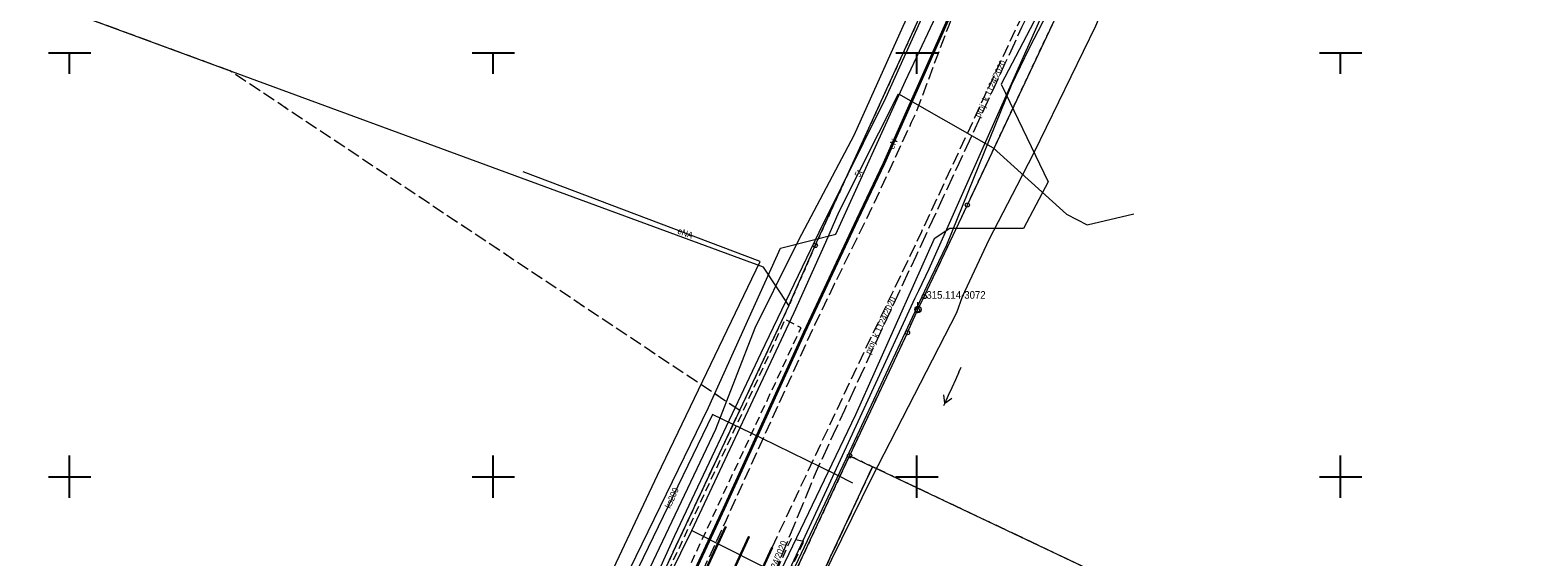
# Model space of a CAD drawing. Header units: feet. Extents: x 6524992 to 6535022, y 6047591 to 6067901.
# Tile 18 of 24: x 6531495 to 6531673, y 6049191 to 6049253. Entities that reach past the tile are written whole.
import ezdxf
from ezdxf.enums import TextEntityAlignment as Align

# ---------------------------------------------------------------- set-up
doc = ezdxf.new("R2010")
doc.units = ezdxf.units.FT
doc.header["$MEASUREMENT"] = 0
for name, pattern in [('1.5_0.5', [2, 1.5, -0.5]), ('218-500', [1, 0.5, -0.5]), ('219-500', [0]), ('mz1.0_0.5', [1.5, 1, -0.5]), ('mz2.0_0.5', [2.5, 2, -0.5])]:
    doc.linetypes.add(name, pattern=pattern)
doc.layers.get('0').update_dxf_attribs({"linetype": 'CONTINUOUS', "lineweight": 18})
for name, color, linetype, transparency in [('131-Punkt osnowy pomiarowej', 7, 'CONTINUOUS', 0.5), ('131-Punkt osnowy pomiarowej-Atr103', 7, 'CONTINUOUS', 0.5), ('202-Punkt graniczny stabilizowany trwale', 7, 'CONTINUOUS', 0.5), ('203-Punkt załamania granicy działki nie stabilizowany', 7, 'CONTINUOUS', 0.5), ('217-Granica konturu klasyfikcyjnego', 7, 'CONTINUOUS', 0.5), ('218-Granica użytku', 7, 'CONTINUOUS', 0.5), ('219-Linia granicy', 7, 'CONTINUOUS', 0.5), ('chodnik (powierzchnia)', 7, 'CONTINUOUS', 0.5), ('jezdnia (powierzchnia)', 7, 'CONTINUOUS', 0.5), ('przewód elektroenergetyczny (linia)', 7, 'CONTINUOUS', 0.5), ('przewód elektroenergetyczny (linia)-Atr1', 7, 'CONTINUOUS', 0.5), ('przewód elektroenergetyczny niskiego napięcia (linia) - symbol', 7, 'CONTINUOUS', 0.5), ('przewód gazowy (linia)', 7, 'CONTINUOUS', 0.5), ('przewód kanalizacyjny (linia)', 7, 'CONTINUOUS', 0.5), ('przewód kanalizacyjny (linia)-Atr1', 7, 'CONTINUOUS', 0.5), ('przewód kanalizacyjny - projektowany lub w budowie (linia) - ob. projektowany', 7, 'CONTINUOUS', 0.5), ('przewód kanalizacyjny - projektowany lub w budowie (linia) - ob. projektowany-Atr1', 7, 'CONTINUOUS', 0.5), ('przewód telekomunikacyjny (linia)', 7, 'CONTINUOUS', 0.5), ('przewód telekomunikacyjny (linia)-Atr1', 7, 'CONTINUOUS', 0.5), ('przewód wodociągowy (linia)', 7, 'CONTINUOUS', 0.5), ('rura ochronna - przewód elektroenergetyczny (linia)', 7, 'CONTINUOUS', 0.5), ('Wstawianie ramki sekcyjnej z opisem', 7, 'CONTINUOUS', 0.5)]:
    doc.layers.add(name, color=color, linetype=linetype, transparency=transparency)
doc.layers.add('_ROBOCZA', color=2, linetype='CONTINUOUS', lineweight=30, plot=False, transparency=0.5)
doc.layers.add('gaPoziome', color=7, linetype='CONTINUOUS', lineweight=15)
doc.layers.add('zzz.gaHSDomyslna', color=7, linetype='CONTINUOUS')
doc.styles.get("Standard").update_dxf_attribs({"font": 'arial.ttf'})

# ---------------------------------------------------------------- blocks, each defined once
blk = doc.blocks.new('PE04')
at = {"color": 0, "linetype": 'Continuous', "lineweight": 13}
for p, q in [((0.65, 0), (0, 0)), ((0.65, 0), (1.65, 0)), ((1.65, 0), (2.65, 0)), ((2.65, 0), (3.65, 0)), ((3.65, 0), (4.65, 0)), ((4.65, 0), (3.784, 0.5)), ((4.65, 0), (3.784, -0.5)), ((4.65, 0), (5, 0))]:
    blk.add_line(p, q, dxfattribs=at)
blk = doc.blocks.new('131')
at = {"color": 0, "linetype": 'Continuous', "lineweight": 13}
blk.add_line((0, 0.375), (0, 0.875), dxfattribs=at)
blk.add_circle((0, 0), 0.375, dxfattribs=at)
blk = doc.blocks.new('RAMKA500K')
at = {"color": 0}
for p, q in [((0, 247.5), (0, 250)), ((0, 250), (2.5, 250)), ((47.5, 250), (52.5, 250)), ((50, 247.5), (50, 250)), ((297.5, 250), (302.5, 250)), ((300, 247.5), (300, 250)), ((347.5, 250), (352.5, 250)), ((350, 247.5), (350, 250)), ((397.5, 250), (400, 250)), ((400, 247.5), (400, 250)), ((0, 197.5), (0, 202.5)), ((50, 197.5), (50, 202.5)), ((300, 197.5), (300, 202.5)), ((350, 197.5), (350, 202.5)), ((400, 197.5), (400, 202.5)), ((0, 200), (2.5, 200)), ((47.5, 200), (52.5, 200)), ((297.5, 200), (302.5, 200)), ((347.5, 200), (352.5, 200)), ((397.5, 200), (400, 200))]:
    blk.add_line(p, q, dxfattribs=at)
blk = doc.blocks.new('202')
at = {"color": 0, "linetype": 'Continuous', "lineweight": 0}
blk.add_circle((0, 0), 0.25, dxfattribs=at)
blk = doc.blocks.new('203')
at = {"linetype": 'Continuous', "lineweight": 0}
h = blk.add_hatch(color=0, dxfattribs=at)
edge = h.paths.add_edge_path()
edge.add_arc((0, 0), 0.045, 0, 360)
blk = doc.blocks.new('gaHSPos')
at = {"color": 0, "linetype": 'Continuous', "lineweight": 0}
blk.add_point((0, 0), dxfattribs=at)
blk = doc.blocks.new('*U71')
at = {"layer": 'zzz.gaHSDomyslna', "color": 251, "linetype": 'Continuous'}
for points in [[(35.46, 76.15, 0.12, 0.12, 0), (36.3, 77.96, 0.12, 0.12, 0)], [(32.95, 70.7, 0.12, 0.12, 0), (33.79, 72.51, 0.12, 0.12, 0)], [(30.44, 65.25, 0.12, 0.12, 0), (31.28, 67.06, 0.12, 0.12, 0)], [(27.93, 59.8, 0.12, 0.12, 0), (28.77, 61.61, 0.12, 0.12, 0)], [(25.42, 54.35, 0.12, 0.12, 0), (26.26, 56.16, 0.12, 0.12, 0)], [(22.91, 48.9, 0.12, 0.12, 0), (23.75, 50.71, 0.12, 0.12, 0)], [(20.4, 43.45, 0.12, 0.12, 0), (21.24, 45.26, 0.12, 0.12, 0)], [(17.89, 38, 0.12, 0.12, 0), (18.73, 39.81, 0.12, 0.12, 0)], [(15.38, 32.55, 0.12, 0.12, 0), (16.22, 34.37, 0.12, 0.12, 0)], [(12.83, 27.12, 0.12, 0.12, 0), (13.68, 28.93, 0.12, 0.12, 0)], [(10.27, 21.69, 0.12, 0.12, 0), (11.1, 23.45, 0.12, 0.12, 0), (11.12, 23.5, 0.12, 0.12, 0)], [(7.7, 16.27, 0.12, 0.12, 0), (8.56, 18.08, 0.12, 0.12, 0)], [(5.13, 10.85, 0.12, 0.12, 0), (5.99, 12.65, 0.12, 0.12, 0)], [(2.57, 5.42, 0.12, 0.12, 0), (3.42, 7.23, 0.12, 0.12, 0)], [(0, 0, 0.12, 0.12, 0), (0.86, 1.81, 0.12, 0.12, 0)]]:
    blk.add_lwpolyline(points, format="xyseb", dxfattribs=at)
at = {"color": 251, "linetype": 'Continuous'}
for p in [(37.33, 80.19), (0, 0)]:
    blk.add_blockref('gaHSPos', p, dxfattribs=at)

msp = doc.modelspace()

# ---------------------------------------------------------------- linework, layer by layer
at = {"layer": '217-Granica konturu klasyfikcyjnego', "color": 3, "linetype": '1.5_0.5', "lineweight": 18, "flags": 128}
for points in [[(6531518.94, 6049247.86), (6531488.56, 6049259.03)], [(6531579.08, 6049207.82), (6531518.94, 6049247.86)], [(6531523.59, 6049089.77), (6531579.08, 6049207.82)], [(6531594.76, 6049201.18), (6531581.68, 6049173.19)], [(6531657.69, 6049171.37), (6531594.76, 6049201.18)]]:
    msp.add_lwpolyline(points, dxfattribs=at)
at = {"layer": '218-Granica użytku', "color": 3, "linetype": '218-500', "lineweight": 18, "flags": 128}
for points in [[(6531615.54, 6049287.53), (6531590.17, 6049232.02)], [(6531605.95, 6049232.05), (6531620.51, 6049262.98)], [(6531518.94, 6049247.86), (6531488.56, 6049259.03)], [(6531579.08, 6049207.82), (6531518.94, 6049247.86)], [(6531590.17, 6049232.02), (6531588, 6049227.28)], [(6531600.86, 6049221.25), (6531605.95, 6049232.05)], [(6531588, 6049227.28), (6531584.9, 6049220.2)], [(6531600.06, 6049219.66), (6531600.86, 6049221.25)], [(6531584.9, 6049220.2), (6531579.08, 6049207.82)], [(6531598.89, 6049216.99), (6531600.06, 6049219.66)], [(6531592.05, 6049202.47), (6531598.89, 6049216.99)], [(6531523.59, 6049089.77), (6531579.08, 6049207.82)], [(6531579.08, 6049207.82), (6531523.59, 6049089.77)], [(6531592.05, 6049202.47), (6531563.82, 6049142.04)], [(6531563.82, 6049142.04), (6531592.05, 6049202.47)], [(6531581.68, 6049173.19), (6531594.76, 6049201.18)], [(6531594.76, 6049201.18), (6531581.68, 6049173.19)], [(6531594.76, 6049201.18), (6531592.05, 6049202.47)], [(6531657.69, 6049171.37), (6531594.76, 6049201.18)]]:
    msp.add_lwpolyline(points, dxfattribs=at)
at = {"layer": '219-Linia granicy', "color": 3, "linetype": '219-500', "lineweight": 18, "flags": 128}
for points in [[(6531588, 6049227.28), (6531617.09, 6049290.91)], [(6531605.95, 6049232.05), (6531620.51, 6049262.98)], [(6531581.91, 6049224.7), (6531488.56, 6049259.03)], [(6531600.86, 6049221.25), (6531605.95, 6049232.05)], [(6531584.9, 6049220.2), (6531588, 6049227.28)], [(6531584.9, 6049220.2), (6531581.91, 6049224.7)], [(6531600.06, 6049219.66), (6531600.86, 6049221.25)], [(6531584.9, 6049220.2), (6531523.59, 6049089.77)], [(6531598.89, 6049216.99), (6531600.06, 6049219.66)], [(6531598.89, 6049216.99), (6531592.05, 6049202.47)], [(6531563.82, 6049142.04), (6531592.05, 6049202.47)], [(6531568.44, 6049144.83), (6531594.76, 6049201.18)], [(6531592.05, 6049202.47), (6531594.76, 6049201.18)], [(6531721.91, 6049140.95), (6531594.76, 6049201.18)]]:
    msp.add_lwpolyline(points, dxfattribs=at)
at = {"layer": '_ROBOCZA', "linetype": 'Continuous'}
for points in [[(6531540.13687, 6049113.98703), (6531551.23404, 6049137.43105), (6531555.47069, 6049146.43269), (6531577.45034, 6049194.15022)], [(6531542.84843, 6049112.70351), (6531553.94702, 6049136.15053), (6531558.19034, 6049145.16634), (6531580.17517, 6049192.89511)], [(6531545.56, 6049111.42), (6531556.66, 6049134.87), (6531560.91, 6049143.9), (6531582.9, 6049191.64)]]:
    msp.add_lwpolyline(points, dxfattribs=at)
at = {"layer": 'chodnik (powierzchnia)', "color": 7, "linetype": 'mz1.0_0.5', "lineweight": 18, "flags": 128}
for points in [[(6531461.01, 6048953.78), (6531463.45, 6048954.26), (6531479.29, 6048988.28), (6531495.53, 6049022.99), (6531507.97, 6049049.47), (6531523.92, 6049083.47), (6531537.45, 6049112.58), (6531550.87, 6049142.14), (6531557.3, 6049156.15), (6531560.07, 6049162.61), (6531567.74, 6049178.95), (6531571.08, 6049184.96), (6531581.61, 6049207.48), (6531586.32, 6049217.56), (6531584.43, 6049218.54), (6531579.85, 6049208.54), (6531566.26, 6049179.5), (6531559.47, 6049165.2), (6531549.33, 6049143.57), (6531535.88, 6049113.95), (6531521.96, 6049084.08), (6531506.49, 6049051.07), (6531493.74, 6049023.89), (6531477.57, 6048989.37)], [(6531586.66, 6049192.38), (6531585.14, 6049192.67), (6531573.69, 6049167.76), (6531563.14, 6049144.78), (6531561.64, 6049141.68), (6531562.23, 6049140.96), (6531562.82, 6049140.4), (6531564.69, 6049144.56), (6531575.02, 6049167.13), (6531585.13, 6049189.09)]]:
    msp.add_lwpolyline(points, close=True, dxfattribs=at)
at = {"layer": 'jezdnia (powierzchnia)', "color": 7, "linetype": '1.5_0.5', "lineweight": 18, "flags": 128}
msp.add_lwpolyline([(6531582.9, 6049191.64), (6531594.4, 6049216.06), (6531595.03, 6049217.32), (6531600.57, 6049228.92), (6531606.64, 6049241.96), (6531620, 6049270.68), (6531624.66, 6049280.79), (6531628.27, 6049289.02), (6531632.82, 6049300.18), (6531633.54, 6049302.17), (6531636, 6049309.44), (6531637.16, 6049312.69), (6531639.1, 6049319.33), (6531646.1, 6049343), (6531648.44, 6049351.32), (6531648.76, 6049351.59), (6531649.08, 6049351.84), (6531649.42, 6049352.08), (6531649.76, 6049352.32), (6531650.11, 6049352.54), (6531650.69, 6049352.84), (6531652.53, 6049353.72), (6531653.12, 6049353.87), (6531653.52, 6049353.98), (6531655.76, 6049360.04), (6531654.95, 6049360.58), (6531654.5, 6049361.62), (6531653.44, 6049363.43), (6531652.76, 6049364.09), (6531652.63, 6049364.49), (6531652.52, 6049364.89), (6531652.44, 6049365.3), (6531652.43, 6049365.99), (6531660.91, 6049397.1), (6531666.7, 6049418.52), (6531669.11, 6049421.2), (6531669.65, 6049421.63), (6531670.16, 6049421.96), (6531670.68, 6049422.24), (6531670.99, 6049422.38), (6531671.39, 6049422.48), (6531672.9, 6049427.6), (6531672.56, 6049428.08), (6531671.43, 6049429.71), (6531670.51, 6049432.47), (6531679.65, 6049466.29), (6531687.67, 6049495.98), (6531688.09, 6049497.62), (6531691.93, 6049512.35), (6531700.09, 6049543.04), (6531706.63, 6049567.17), (6531710.81, 6049582.82), (6531714.24, 6049595.78), (6531714.75, 6049597.74), (6531720.55, 6049619.7), (6531725.44, 6049638.08), (6531729.14, 6049651.19), (6531729.18, 6049652.25), (6531723.37, 6049654.25), (6531719.5, 6049639.48), (6531714.65, 6049621.02), (6531711.64, 6049610.56), (6531708.6, 6049598.8), (6531706.32, 6049590.12), (6531705.22, 6049586.28), (6531704.08, 6049582.38), (6531703.92, 6049582.22), (6531703.75, 6049582.06), (6531703.58, 6049581.91), (6531703.4, 6049581.77), (6531703.21, 6049581.64), (6531703.02, 6049581.51), (6531702.82, 6049581.4), (6531702.62, 6049581.29), (6531702.41, 6049581.19), (6531702.32, 6049581.15), (6531702.2, 6049581.1), (6531701.98, 6049581.02), (6531701.77, 6049580.95), (6531701.54, 6049580.89), (6531701.32, 6049580.84), (6531699.95, 6049580.7), (6531698.15, 6049574.62), (6531698.88, 6049574.16), (6531699.26, 6049573.86), (6531699.43, 6049573.7), (6531699.6, 6049573.52), (6531699.76, 6049573.35), (6531699.84, 6049573.27), (6531700.12, 6049572.93), (6531700.22, 6049572.78), (6531700.34, 6049572.58), (6531700.46, 6049572.38), (6531700.5, 6049572.34), (6531700.58, 6049572.17), (6531700.69, 6049571.95), (6531700.79, 6049571.73), (6531700.88, 6049571.51), (6531700.97, 6049571.29), (6531701.04, 6049571.06), (6531699.88, 6049566.5), (6531697.41, 6049557.19), (6531691.34, 6049534.06), (6531689.33, 6049526.54), (6531686.38, 6049515.82), (6531685.03, 6049510.68), (6531684.03, 6049506.86), (6531681.59, 6049497.11), (6531671.3, 6049458.62), (6531665.9, 6049439.08), (6531664.64, 6049434.52), (6531654.93, 6049398.81), (6531646.54, 6049367.91), (6531640.24, 6049344.92), (6531633.13, 6049321.26), (6531626.74, 6049302.2), (6531622.46, 6049291.33), (6531614.83, 6049274.04), (6531612.81, 6049270.23), (6531607, 6049260.14), (6531606.18, 6049258.42), (6531604.36, 6049254.71), (6531603.67, 6049253.01), (6531599.78, 6049242.68), (6531599.33, 6049241.76), (6531594.84, 6049232.07), (6531590.29, 6049222.77), (6531587.94, 6049217.96), (6531577.31, 6049194.51), (6531569.68, 6049178.01), (6531562.03, 6049161.67), (6531559.44, 6049155.91), (6531554.56, 6049145.24), (6531550.81, 6049137.2), (6531540.23, 6049114.5), (6531524.1, 6049080.07), (6531530.62, 6049079.46), (6531545.56, 6049111.42), (6531556.66, 6049134.87), (6531560.91, 6049143.9)], close=True, dxfattribs=at)
at = {"layer": 'przewód elektroenergetyczny (linia)', "color": 1, "linetype": 'Continuous', "lineweight": 18, "flags": 128}
for points in [[(6531670.3, 6049416.87), (6531663.92, 6049393.78), (6531657.95, 6049372.53), (6531653.02, 6049353.43), (6531645.04, 6049325.77), (6531640.49, 6049312.32), (6531637.12, 6049302.42), (6531634.78, 6049295.52), (6531629.9, 6049285.09), (6531623.29, 6049271.64), (6531618.05, 6049261.78), (6531609.94, 6049246.3), (6531615.49, 6049234.79), (6531612.56, 6049229.28), (6531603.88, 6049229.27), (6531602.03, 6049228.05), (6531592.74, 6049207.31), (6531583.95, 6049188.96), (6531574.66, 6049166.12)], [(6531442.4, 6048908.25), (6531459, 6048943.89), (6531459.6, 6048943.96), (6531464.62, 6048955.8), (6531478.62, 6048985.37), (6531498.74, 6049028.26), (6531518.55, 6049070.3), (6531537.96, 6049112.11), (6531557.49, 6049154), (6531561.01, 6049161.57), (6531569.44, 6049179.54), (6531577.23, 6049196.31), (6531586.72, 6049217.04), (6531592.98, 6049230.36), (6531596.14, 6049236.96), (6531603.65, 6049253.85), (6531606.47, 6049259.52), (6531614.26, 6049276.42)], [(6531553.48, 6049166.49), (6531569.4, 6049200.18), (6531581.5, 6049225.38), (6531553.54, 6049235.94)]]:
    msp.add_lwpolyline(points, dxfattribs=at)
at = {"layer": 'przewód gazowy (linia)', "color": 40, "linetype": 'Continuous', "lineweight": 18, "flags": 128}
for points in [[(6531574.7, 6049166.09), (6531582.18, 6049183.02), (6531589.37, 6049198.49), (6531599.81, 6049221.11), (6531600.21, 6049221.96), (6531601.43, 6049224.52), (6531614.65, 6049254.21), (6531622.11, 6049270.36), (6531626.65, 6049280.17), (6531635.85, 6049299.97), (6531639.77, 6049312.33), (6531643.66, 6049325.94), (6531652.33, 6049354.45), (6531659.6, 6049380.69), (6531666.84, 6049406.93), (6531670.56, 6049420.29)], [(6531560.19, 6049166.49), (6531568.12, 6049185.77), (6531571.42, 6049193.07), (6531581.62, 6049214.62), (6531588.46, 6049228.83), (6531596.32, 6049244.7), (6531610.14, 6049275.28), (6531616.21, 6049288.58)]]:
    msp.add_lwpolyline(points, dxfattribs=at)
at = {"layer": 'przewód kanalizacyjny (linia)', "color": 34, "linetype": 'Continuous', "lineweight": 18, "flags": 128}
for points in [[(6531555.45, 6049166.29), (6531562.6, 6049181.92), (6531575.4, 6049208.15), (6531583.89, 6049226.96), (6531590.41, 6049228.61), (6531598.65, 6049246.67), (6531607.85, 6049266.21), (6531617.76, 6049288.76), (6531621.52, 6049299.51), (6531628.98, 6049320.59), (6531635.41, 6049342.45), (6531644.94, 6049379.11), (6531656.22, 6049418.21)], [(6531592.44, 6049199.26), (6531590.49, 6049200.21), (6531581.65, 6049204.53), (6531575.87, 6049207.35), (6531561.87, 6049178.41)]]:
    msp.add_lwpolyline(points, dxfattribs=at)
at = {"layer": 'przewód kanalizacyjny - projektowany lub w budowie (linia) - ob. projektowany', "color": 34, "linetype": 'mz2.0_0.5', "lineweight": 18, "flags": 128}
msp.add_lwpolyline([(6531536.63, 6049086.01), (6531538.38, 6049089.7), (6531540.09, 6049093.38), (6531541.53, 6049096.44), (6531543.06, 6049099.77), (6531544.84, 6049103.56), (6531546.53, 6049107.21), (6531548.33, 6049111.04), (6531550.6, 6049115.97), (6531552.51, 6049120.07), (6531554.5, 6049124.31), (6531556.21, 6049128.03), (6531557.5, 6049130.8), (6531558.67, 6049133.32), (6531559.34, 6049134.79), (6531561.67, 6049137.58), (6531563.08, 6049140.62), (6531564.4, 6049143.5), (6531566, 6049146.93), (6531567.92, 6049151.05), (6531569.29, 6049153.95), (6531570.79, 6049157.14), (6531572.8, 6049161.36), (6531574.6, 6049165.2), (6531575.86, 6049169.6), (6531576.84, 6049173.07), (6531578.28, 6049176.61), (6531580.21, 6049181.26), (6531581.8, 6049185.2), (6531582.72, 6049187.46), (6531583.72, 6049189.9), (6531585.09, 6049193.23), (6531585.91, 6049195.24), (6531586.78, 6049197.36), (6531587.88, 6049200.04), (6531588.67, 6049201.81), (6531590.17, 6049205.02), (6531591.48, 6049207.87), (6531592.86, 6049210.84), (6531593.97, 6049213.25), (6531595.15, 6049215.79), (6531596.49, 6049218.69), (6531598.02, 6049222), (6531599.9, 6049226.01), (6531601.21, 6049228.87), (6531603.19, 6049233.14), (6531604.78, 6049236.56), (6531607.51, 6049242.44), (6531609.19, 6049246.07), (6531610.42, 6049248.76), (6531611.54, 6049251.16), (6531612.39, 6049253.01), (6531613.85, 6049256.18), (6531616.66, 6049262.24), (6531619.75, 6049268.86), (6531622.95, 6049275.78), (6531625.86, 6049282.05), (6531628.61, 6049288)], dxfattribs=at)
at = {"layer": 'przewód telekomunikacyjny (linia)', "color": 30, "linetype": 'Continuous', "lineweight": 18, "flags": 128}
for points in [[(6531584.97, 6049188.01), (6531592.36, 6049203.61), (6531601.21, 6049222.53), (6531603.53, 6049227.36), (6531611.16, 6049246.17), (6531613.27, 6049250.57), (6531623, 6049269.34), (6531630.98, 6049285.06), (6531633.28, 6049289.15), (6531639.01, 6049305.48), (6531641.15, 6049312.13), (6531644.76, 6049322.06), (6531647.2, 6049329.59), (6531650.74, 6049342.56), (6531656.5, 6049363.85), (6531658.52, 6049373.5), (6531661.89, 6049385.7), (6531670.3, 6049416.87)], [(6531558.91, 6049166.68), (6531566.33, 6049184.67), (6531576.27, 6049205.59), (6531580.91, 6049217.57), (6531585.28, 6049226.36), (6531586.42, 6049228.59), (6531592.61, 6049240.27), (6531598.38, 6049253.14), (6531607.04, 6049272.01), (6531611.87, 6049282.08), (6531616.79, 6049291.75), (6531619.98, 6049297.87)], [(6531522.37, 6049083.09), (6531530.63, 6049099.57), (6531531.23, 6049103.83), (6531548.89, 6049142.48), (6531552.79, 6049146.86), (6531552.87, 6049147.1), (6531561.46, 6049167.83), (6531561.8, 6049170.02), (6531573.43, 6049193.67), (6531585.5, 6049219.36), (6531589.23, 6049227.67), (6531590.84, 6049231.26), (6531597.84, 6049245.16), (6531608.98, 6049238.79), (6531617.67, 6049230.97), (6531620.09, 6049229.71), (6531625.6, 6049231)], [(6531573.43, 6049193.67), (6531585.28, 6049187.69), (6531592.77, 6049180.12), (6531593.67, 6049180.43)]]:
    msp.add_lwpolyline(points, dxfattribs=at)
at = {"layer": 'przewód wodociągowy (linia)', "color": 5, "linetype": 'Continuous', "lineweight": 18, "flags": 128}
msp.add_lwpolyline([(6531659.61, 6049357.75), (6531652.35, 6049333.86), (6531651.18, 6049330.06), (6531644, 6049310.49), (6531643.43, 6049308.49), (6531642.86, 6049306.69), (6531638.07, 6049293.86), (6531631.9, 6049278.29), (6531625.8, 6049264.36), (6531621.06, 6049253.13), (6531613.79, 6049238.19), (6531611.8, 6049234.32), (6531608.48, 6049227.92), (6531605.32, 6049221.21), (6531604.68, 6049219.32), (6531594.69, 6049199.89), (6531578.03, 6049166.12)], dxfattribs=at)
at = {"layer": 'rura ochronna - przewód elektroenergetyczny (linia)', "color": 1, "linetype": 'Continuous', "lineweight": 35, "flags": 128}
msp.add_lwpolyline([(6531442.4, 6048908.25), (6531459, 6048943.89), (6531459.6, 6048943.96), (6531464.62, 6048955.8), (6531478.62, 6048985.37), (6531498.74, 6049028.26), (6531518.55, 6049070.3), (6531537.96, 6049112.11), (6531557.49, 6049154), (6531561.01, 6049161.57), (6531569.44, 6049179.54), (6531577.23, 6049196.31), (6531586.72, 6049217.04), (6531592.98, 6049230.36), (6531596.14, 6049236.96), (6531603.65, 6049253.85), (6531606.47, 6049259.52), (6531614.26, 6049276.42)], dxfattribs=at)

# ---------------------------------------------------------------- block references
at = {"layer": '131-Punkt osnowy pomiarowej', "color": 7, "linetype": 'Continuous', "lineweight": 18}
msp.add_blockref('131', (6531600.12, 6049219.72), dxfattribs=at)
at = {"layer": '202-Punkt graniczny stabilizowany trwale', "color": 3, "linetype": 'Continuous', "lineweight": 18}
for p in [(6531605.95, 6049232.05), (6531588, 6049227.28), (6531600.86, 6049221.25), (6531600.06, 6049219.66), (6531598.89, 6049216.99), (6531592.05, 6049202.47)]:
    msp.add_blockref('202', p, dxfattribs=at)
at = {"layer": '203-Punkt załamania granicy działki nie stabilizowany', "color": 3, "linetype": 'Continuous', "lineweight": 18}
for p in [(6531581.91, 6049224.7), (6531584.9, 6049220.2), (6531594.76, 6049201.18)]:
    msp.add_blockref('203', p, dxfattribs=at)
at = {"layer": 'gaPoziome', "linetype": 'Continuous'}
msp.add_blockref('*U71', (6531542.84843, 6049112.70351), dxfattribs=at)
at = {"layer": 'przewód elektroenergetyczny niskiego napięcia (linia) - symbol', "color": 1, "linetype": 'Continuous', "lineweight": 18, "rotation": 245.453}
msp.add_blockref('PE04', (6531605.22, 6049212.91), dxfattribs=at)
at = {"layer": 'Wstawianie ramki sekcyjnej z opisem', "color": 7, "linetype": 'Continuous', "lineweight": 13}
for p in [(6531200, 6049000), (6531200, 6049000), (6531600, 6049000), (6531600, 6049000)]:
    msp.add_blockref('RAMKA500K', p, dxfattribs=at)

# ---------------------------------------------------------------- texts
at = {"layer": '131-Punkt osnowy pomiarowej-Atr103', "color": 7, "width": 0.9}
msp.add_text('315.114-3072', height=0.9, dxfattribs=at).set_placement((6531601.12, 6049220.72), align=Align.BOTTOM_LEFT)
at = {"layer": 'przewód elektroenergetyczny (linia)-Atr1', "color": 1, "width": 0.9}
for s, rotation, p in [('eN', 66.028, (6531596.91, 6049238.7)), ('eNA', 339.702, (6531571.8, 6049229.05))]:
    msp.add_text(s, height=0.75, rotation=rotation, dxfattribs=at).set_placement(p, align=Align.MIDDLE_LEFT)
at = {"layer": 'przewód kanalizacyjny (linia)-Atr1', "color": 34, "width": 0.9}
msp.add_text('ks200', height=0.75, rotation=66.114, dxfattribs=at).set_placement((6531570.55, 6049196.35), align=Align.MIDDLE_LEFT)
at = {"layer": 'przewód kanalizacyjny - projektowany lub w budowie (linia) - ob. projektowany-Atr1', "color": 34, "width": 0.9}
for rotation, p in [(65.095, (6531607.44, 6049242.29)), (65.082, (6531594.5, 6049214.39)), (67.85, (6531581.93, 6049185.52))]:
    msp.add_text('proj. k 1124/2020', height=0.75, rotation=rotation, dxfattribs=at).set_placement(p)
at = {"layer": 'przewód telekomunikacyjny (linia)-Atr1', "color": 30, "width": 0.9}
msp.add_text('5t', height=0.75, rotation=63.072, dxfattribs=at).set_placement((6531592.93, 6049235.41), align=Align.MIDDLE_LEFT)

doc.saveas('drawing.dxf')
